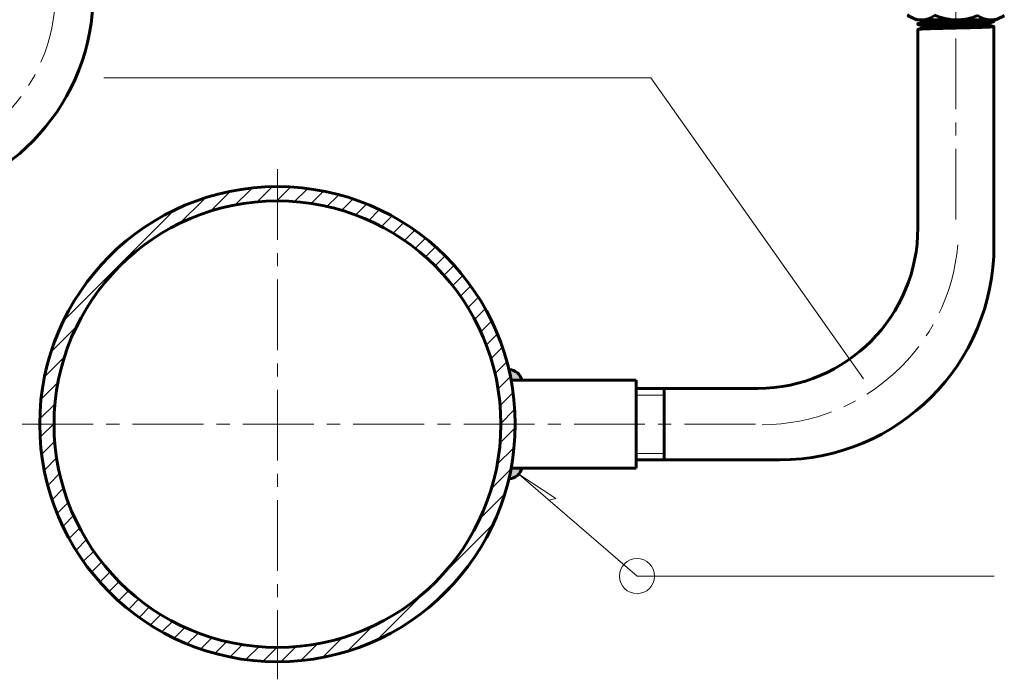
# Model space of a CAD drawing. Header units: millimetres. Extents: x 0 to 840, y 0 to 297.
# Tile 4 of 8: x 569 to 682, y 92 to 168. Entities that reach past the tile are written whole.
import ezdxf

# ---------------------------------------------------------------- set-up
doc = ezdxf.new("R2010")
doc.units = ezdxf.units.MM
for name, pattern in [('K5LT_AXLED', [12.574861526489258, 8.074861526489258, -1.5, 1.5, -1.5]), ('K5LT_BASIC', [0]), ('K5LT_THIN', [0])]:
    doc.linetypes.add(name, pattern=pattern)
for name, color, linetype, true_color in [('FOR', 7, 'Continuous', 0xffffff), ('G', 3, 'Continuous', 0x00ff00), ('OSI', 2, 'Continuous', 0xffff00), ('POINTS', 7, 'Continuous', 0xffffff), ('R', 1, 'Continuous', 0xff0000), ('WELDING', 7, 'Continuous', 0xffffff)]:
    doc.layers.add(name, color=color, linetype=linetype, true_color=true_color)
doc.layers.add('Системный слой', color=7, linetype='Continuous')
doc.styles.add('KTEXTSTYLE', font='GOST_AU.SHX', dxfattribs={"width": 0.96, "height": 5})

# ---------------------------------------------------------------- blocks, each defined once
blk = doc.blocks.new('U26')
at = {"layer": 'G', "color": 5, "linetype": 'K5LT_BASIC', "lineweight": 60, "true_color": 0x0000ff}
blk.add_arc((553.8246659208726, 170.5461675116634), 24.02264433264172, 99.09168676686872, 65.52122089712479, dxfattribs=at)
at = {"layer": 'OSI', "color": 30, "linetype": 'K5LT_AXLED', "lineweight": 18, "true_color": 0xff8000}
blk.add_circle((553.8246659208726, 170.5461675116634), 19.68787989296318, dxfattribs=at)
blk = doc.blocks.new('U37')
at = {"layer": 'G', "color": 5, "linetype": 'K5LT_BASIC', "lineweight": 60, "true_color": 0x0000ff}
for p, q in [((671.6194809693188, 167.5234726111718), (670.5869163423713, 168.0402537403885)), ((680.6760735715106, 167.5234726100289), (671.6194809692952, 167.5234726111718)), ((680.6760735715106, 167.5234726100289), (681.6343610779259, 168.0019025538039))]:
    blk.add_line(p, q, dxfattribs=at)
for centre, radius, start, end in [((672.1959881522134, 169.9667755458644), 2.443372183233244, 228.8109598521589, 307.9836590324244), ((676.1940297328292, 173.3655272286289), 5.842264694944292, 244.72643385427, 294.3017872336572), ((680.1021125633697, 169.9667755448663), 2.443372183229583, 232.0163409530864, 308.8367839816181)]:
    blk.add_arc(centre, radius, start, end, dxfattribs=at)
at = {"layer": 'OSI', "color": 30, "linetype": 'K5LT_AXLED', "lineweight": 18, "true_color": 0xff8000}
blk.add_line((676.1106387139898, 144.7689981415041), (676.1106387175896, 228.2782195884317), dxfattribs=at)
blk = doc.blocks.new('U38')
at = {"layer": 'FOR'}
blk.add_hatch(color=7, dxfattribs=at).paths.add_polyline_path([(625.2297972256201, 127.6673292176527), (625.4443611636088, 126.4455698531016), (626.666120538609, 126.4455698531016), (626.0781817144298, 127.3649819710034)])
at = {"layer": 'G', "color": 5, "linetype": 'K5LT_BASIC', "lineweight": 60, "true_color": 0x0000ff}
blk.add_line((625.4443611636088, 126.4455698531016), (626.666120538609, 126.4455698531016), dxfattribs=at)
blk.add_arc((625.1600527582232, 126.1301722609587), 1.53873837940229, 11.82783367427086, 87.40213592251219, dxfattribs=at)
blk = doc.blocks.new('U39')
at = {"layer": 'FOR'}
blk.add_hatch(color=7, dxfattribs=at).paths.add_polyline_path([(625.2297972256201, 115.2121960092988), (626.2316091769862, 115.6450510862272), (626.666120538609, 116.43395537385), (625.4443611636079, 116.43395537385)])
at = {"layer": 'G', "color": 5, "linetype": 'K5LT_BASIC', "lineweight": 60, "true_color": 0x0000ff}
blk.add_line((625.4443611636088, 116.43395537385), (626.666120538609, 116.43395537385), dxfattribs=at)
blk.add_arc((625.1600527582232, 116.7493529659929), 1.53873837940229, 272.5978640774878, 348.1721663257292, dxfattribs=at)
blk = doc.blocks.new('U48')
at = {"layer": 'FOR', "color": 7, "linetype": 'K5LT_THIN', "lineweight": 18}
for q in [(579.0508424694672, 160.917718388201), (665.5995626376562, 126.6064541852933)]:
    blk.add_line((641.3754121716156, 160.917718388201), q, dxfattribs=at)
blk = doc.blocks.new('U49')
at = {"layer": 'FOR', "color": 7, "linetype": 'K5LT_THIN', "lineweight": 18}
for p, q in [((626.3157503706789, 115.7334401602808), (630.5334945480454, 112.9686718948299)), ((639.7966725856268, 104.1195052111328), (626.3157503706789, 115.7334401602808)), ((630.5334945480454, 112.9686718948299), (629.7250392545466, 112.7963073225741)), ((639.7966725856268, 104.1195052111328), (680.4915692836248, 104.1195052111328))]:
    blk.add_line(p, q, dxfattribs=at)
blk.add_arc((639.7966725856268, 104.1195052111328), 2, 0, 359.999994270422, dxfattribs=at)
blk = doc.blocks.new('U36')
at = {"layer": 'FOR'}
h = blk.add_hatch(dxfattribs=at)
h.set_pattern_fill('', angle=45, style=0, pattern_type=0)
h.set_pattern_definition([(45, (0, 0), (-1.060660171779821, 1.060660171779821), [])])
h.paths.add_polyline_path([(625.3885143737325, 126.7338903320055), (624.0912470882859, 131.1996448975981), (622.0491125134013, 135.3776291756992), (619.3223230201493, 139.1446552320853), (615.9912780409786, 142.3896522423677), (612.1541934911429, 145.0169414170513), (607.924205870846, 146.9490570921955), (603.4260364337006, 148.1290308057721), (598.7923137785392, 148.5220710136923), (594.1596632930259, 148.116588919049), (589.6646787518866, 146.9245401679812), (585.4398948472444, 144.981072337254), (581.6098794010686, 142.3434886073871), (578.2875604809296, 139.0895581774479), (575.5708967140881, 135.3152232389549), (573.5399889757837, 131.1317701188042), (572.2547186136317, 126.6625480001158), (571.7529818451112, 122.039331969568), (572.0495723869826, 117.3984376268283), (573.135745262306, 112.8767018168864), (574.9794746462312, 108.6074479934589), (577.5263981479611, 104.716555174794), (580.7014196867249, 101.3187463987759), (584.4109237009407, 98.51420611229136), (588.5455354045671, 96.38562623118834), (592.9833457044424, 94.99576796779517), (597.5935056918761, 94.38561131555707), (602.2400847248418, 94.57314675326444), (606.7860783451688, 95.55284479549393), (611.097447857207, 97.29581902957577), (615.047072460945, 99.75067783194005), (618.5184974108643, 102.8450396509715), (621.4093676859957, 106.487667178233), (623.634445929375, 110.5711574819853), (625.1281256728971, 114.9751087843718), (625.8463657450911, 119.5696705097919), (625.9110097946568, 121.4397626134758), (625.5117482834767, 126.0729533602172)])
h.paths.add_polyline_path([(624.2819972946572, 121.4397626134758), (623.8827830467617, 116.9494080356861), (622.6976629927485, 112.599908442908), (620.7638123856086, 108.527700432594), (618.1418929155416, 104.8605224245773), (614.9141498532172, 101.7134077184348), (611.1818321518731, 99.1850760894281), (607.0620164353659, 97.35483711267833), (602.6839344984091, 96.28010235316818), (598.184919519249, 95.99458446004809), (593.7060981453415, 96.50723965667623), (589.3879635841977, 97.80198679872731), (585.3659685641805, 99.8382118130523), (581.7662764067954, 102.5520416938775), (578.7018034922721, 105.8583480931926), (576.2686772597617, 109.653417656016), (574.543220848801, 113.8182053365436), (573.5795589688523, 118.2220686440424), (573.4079200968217, 122.7268656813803), (574.0336882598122, 127.191288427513), (575.4372341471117, 131.475295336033), (577.5745308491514, 135.4445042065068), (580.3785349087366, 138.9744075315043), (583.7612893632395, 141.9542780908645), (587.6166828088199, 144.2906422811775), (591.8237779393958, 145.9102122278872), (596.2506051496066, 146.7621847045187), (600.7583022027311, 146.8198347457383), (605.2054701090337, 146.0813539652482), (609.4526085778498, 144.5699072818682), (613.3664919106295, 142.3329062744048), (616.8243480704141, 139.4405219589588), (619.7177098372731, 135.9834836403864), (621.9558172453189, 132.0702328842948), (623.4684645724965, 127.8235218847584), (624.2082025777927, 123.3765629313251)])
at = {"layer": 'G', "color": 5, "linetype": 'K5LT_BASIC', "lineweight": 60, "true_color": 0x0000ff}
for p, q in [((671.7851535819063, 167.0956689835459), (672.2753825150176, 167.2595801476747)), ((672.2620966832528, 167.4909487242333), (672.1647993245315, 167.5234726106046)), ((672.1647993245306, 167.5234726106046), (680.1310535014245, 167.5234726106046)), ((672.2620966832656, 167.4951290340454), (672.2620966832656, 167.2551362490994)), ((679.9469941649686, 167.1610711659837), (680.436994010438, 167.3248663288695)), ((679.959180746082, 167.165146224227), (679.9591807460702, 166.9249746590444)), ((680.4361238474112, 167.4214714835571), (680.1310535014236, 167.5234726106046)), ((680.4478844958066, 167.3322240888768), (680.4478844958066, 167.4136747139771)), ((671.7733929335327, 167.0064215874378), (671.7733929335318, 167.0878722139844)), ((672.2620966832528, 166.8393437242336), (671.7842849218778, 166.9990633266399)), ((671.7851530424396, 166.4440638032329), (672.2753825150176, 166.6079751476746)), ((671.7851530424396, 158.4111357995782), (671.7851530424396, 166.4440638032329)), ((672.2620966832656, 166.8435240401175), (672.2620966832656, 166.6035312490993)), ((680.4361238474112, 166.769866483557), (679.9591807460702, 166.9293337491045)), ((680.45964460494, 141.8025817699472), (680.4596446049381, 166.7646334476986)), ((671.7851530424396, 143.8385215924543), (671.7851530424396, 158.4111357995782)), ((625.4443611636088, 126.4455698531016), (639.6995167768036, 126.4455698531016)), ((625.4443611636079, 126.4455698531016), (626.666120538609, 126.4455698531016)), ((639.6995167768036, 126.4455698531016), (639.6995167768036, 116.43395537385)), ((639.6995167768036, 125.5121309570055), (653.5461230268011, 125.5121309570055)), ((642.8838672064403, 125.5121309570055), (642.8838672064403, 117.3673942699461)), ((639.6995167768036, 117.3673942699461), (656.0244571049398, 117.3673942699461)), ((625.4443611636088, 116.43395537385), (639.6995167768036, 116.43395537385))]:
    blk.add_line(p, q, dxfattribs=at)
for radius in [27.08233281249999, 25.45332031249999]:
    blk.add_circle((598.828676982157, 121.4397626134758), radius, dxfattribs=at)
for centre, radius, start, end in [((653.4584048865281, 143.8386691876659), 18.32674815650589, 270.2742384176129, 359.9995385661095), ((656.0244571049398, 141.8025817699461), 24.43518749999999, 270, 0)]:
    blk.add_arc(centre, radius, start, end, dxfattribs=at)
at = {"layer": 'OSI', "color": 30, "linetype": 'K5LT_AXLED', "lineweight": 18, "true_color": 0xff8000}
for p, q in [((598.8286769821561, 150.5220954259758), (598.828676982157, 92.35742980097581)), ((569.7463441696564, 121.4397626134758), (654.7463441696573, 121.4397626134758))]:
    blk.add_line(p, q, dxfattribs=at)
blk.add_arc((653.9584048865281, 143.8386691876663), 22.46811785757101, 270.2742384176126, 354.999999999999, dxfattribs=at)
at = {"layer": 'POINTS'}
blk.add_point((676.1106387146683, 167.5234726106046), dxfattribs=at)
at = {"layer": 'R', "color": 7, "linetype": 'K5LT_THIN', "lineweight": 18}
for p, q in [((639.6995167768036, 124.7621309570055), (642.8838672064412, 124.7621309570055)), ((639.6995167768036, 118.1173942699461), (642.8838672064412, 118.1173942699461))]:
    blk.add_line(p, q, dxfattribs=at)
at = {"layer": 'WELDING', "color": 5, "linetype": 'K5LT_BASIC', "lineweight": 60, "true_color": 0x0000ff}
for points, knots in [([(676.1106387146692, 167.1712391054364), (675.8720597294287, 167.1654688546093), (675.5492054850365, 167.1574882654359), (675.1042020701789, 167.1461563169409), (674.8454320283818, 167.1394376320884), (674.5483277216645, 167.1315879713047), (674.1925878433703, 167.1220195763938), (673.831121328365, 167.1119672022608), (673.5563863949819, 167.1040844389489), (673.3614196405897, 167.0983979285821), (673.2141448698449, 167.0940141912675), (673.0832157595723, 167.0900412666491), (673.0036376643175, 167.0876074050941), (672.8611911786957, 167.0830485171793), (672.7081775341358, 167.0776761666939), (672.5022992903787, 167.0695342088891), (672.332234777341, 167.0618301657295), (672.1619228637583, 167.0525948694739), (672.028845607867, 167.0439154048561), (671.9185791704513, 167.0347569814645), (671.8386564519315, 167.0256615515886), (671.7859159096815, 167.0161659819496), (671.7733897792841, 167.0098092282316), (671.7733929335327, 167.0064215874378)], [0, 0, 0, 0, 2.520960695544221, 3.373694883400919, 4.712990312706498, 5.303785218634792, 6.640478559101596, 8.73040435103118, 9.655680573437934, 10.21840214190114, 11.38676137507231, 11.77973349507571, 12.21508156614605, 12.63402726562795, 14.06930043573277, 14.79610430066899, 16.38031717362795, 17.4769129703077, 18.7483916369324, 20.02066250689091, 21.27600275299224, 22.52028534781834, 24, 24, 24, 24]), ([(676.1106387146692, 167.2526897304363), (675.872059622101, 167.2469194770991), (675.5492051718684, 167.2389388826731), (675.1042013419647, 167.2276069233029), (674.8454308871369, 167.2208882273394), (674.548326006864, 167.213038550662), (674.1925854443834, 167.2034701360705), (673.8311180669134, 167.1934177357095), (673.5563821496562, 167.1855349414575), (673.3614123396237, 167.1798483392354), (673.2141336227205, 167.1754644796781), (673.0831989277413, 167.171491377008), (673.0036144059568, 167.1690573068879), (672.8611515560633, 167.1644978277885), (672.7081206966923, 167.1591247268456), (672.502224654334, 167.1509816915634), (672.332154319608, 167.1432768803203), (672.1716607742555, 167.1345732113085), (672.0567268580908, 167.1272174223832), (671.962878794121, 167.1200197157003), (671.8981962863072, 167.113875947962), (671.8453997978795, 167.1076474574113), (671.8083485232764, 167.1018815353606), (671.7909145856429, 167.0975946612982), (671.7851535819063, 167.0956689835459)], [0, 0, 0, 0, 2.75459928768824, 3.686364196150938, 5.149785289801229, 5.795335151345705, 7.255913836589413, 9.539534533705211, 10.55056835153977, 11.16544867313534, 12.44212788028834, 12.8715448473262, 13.34727833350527, 13.80510533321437, 15.37361117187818, 16.16786570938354, 17.8990680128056, 19.09735675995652, 20.23780661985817, 21.27657232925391, 22.36897650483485, 23.02007432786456, 24.10349132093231, 25, 25, 25, 25]), ([(672.3954296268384, 167.5234726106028), (672.3851807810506, 167.5223642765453), (672.3629800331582, 167.5198192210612), (672.3259266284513, 167.5148908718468), (672.2887919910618, 167.5083746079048), (672.2663902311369, 167.5014548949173), (672.2620960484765, 167.4969688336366), (672.2620966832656, 167.4951290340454)], [20.84722039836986, 20.84722039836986, 20.84722039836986, 20.84722039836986, 21.3260941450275, 21.94679616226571, 22.97963407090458, 24.16072960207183, 25, 25, 25, 25]), ([(676.1106387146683, 167.4155909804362), (675.8989417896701, 167.4098207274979), (675.5826274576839, 167.4010089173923), (675.1883266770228, 167.3896580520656), (674.9596328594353, 167.3829451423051), (674.7243612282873, 167.3759398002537), (674.4087041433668, 167.3663713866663), (674.0669133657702, 167.3556591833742), (673.746028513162, 167.345250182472), (673.5566086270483, 167.3389164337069), (673.4242929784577, 167.3343917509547), (673.3536638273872, 167.3319572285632), (673.227223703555, 167.3273965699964), (673.0914048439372, 167.3220219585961), (672.8946078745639, 167.3132496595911), (672.7234492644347, 167.3043541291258), (672.566466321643, 167.2941788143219), (672.4697711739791, 167.2865002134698), (672.4072743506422, 167.2805063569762), (672.3654671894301, 167.2757981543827), (672.3259266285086, 167.2705389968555), (672.2950411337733, 167.2651193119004), (672.2801374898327, 167.2611706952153), (672.2753825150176, 167.2595801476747)], [0, 0, 0, 0, 2.661071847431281, 3.932115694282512, 4.974933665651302, 5.598565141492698, 7.009552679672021, 9.215637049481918, 10.49386116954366, 12.0197776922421, 12.43466575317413, 12.89432325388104, 13.33671154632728, 14.85237709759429, 15.61984292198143, 17.59716983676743, 18.98520271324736, 20.1789726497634, 20.98058525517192, 21.6109010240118, 22.23989242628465, 23.28652373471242, 24, 24, 24, 24]), ([(679.4303140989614, 167.523472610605), (679.3968441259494, 167.5216659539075), (679.3128420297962, 167.5172935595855), (679.1775190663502, 167.5107973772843), (679.0295728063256, 167.5042202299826), (678.855581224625, 167.4969332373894), (678.5455158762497, 167.4848608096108), (678.2017977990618, 167.4731109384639), (677.8554039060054, 167.4623965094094), (677.6824130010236, 167.4573120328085), (677.474107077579, 167.4514404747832), (677.3241997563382, 167.4473901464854), (677.1634579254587, 167.4432175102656), (677.0215735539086, 167.4396336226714), (676.8371208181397, 167.4349021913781), (676.6580555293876, 167.4302349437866), (676.5246130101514, 167.4267143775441), (676.4361956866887, 167.4243660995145), (676.3013355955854, 167.4207633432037), (676.1924128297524, 167.4178199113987), (676.1106387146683, 167.4155909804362)], [9.902436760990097, 9.902436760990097, 9.902436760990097, 9.902436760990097, 10.84244672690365, 12.15511019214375, 13.18611494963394, 14.12479095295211, 15.76941112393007, 19.16035757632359, 20.02978015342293, 21.4045712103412, 21.91142603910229, 23.30683561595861, 23.74544050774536, 24.40369312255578, 25.49681057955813, 26.55577778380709, 27.05481337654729, 27.44382728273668, 27.83743664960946, 29, 29, 29, 29]), ([(680.4478844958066, 167.4136747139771), (680.447883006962, 167.4098910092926), (680.4342535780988, 167.4039434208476), (680.3931832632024, 167.3971568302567), (680.3559006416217, 167.3926654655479), (680.3188870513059, 167.3889978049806), (680.2512313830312, 167.383433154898), (680.1609485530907, 167.3772174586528), (680.0346547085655, 167.369836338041), (679.922262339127, 167.36392792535), (679.7935552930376, 167.3577618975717), (679.6741488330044, 167.352444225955), (679.5401475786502, 167.3468382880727), (679.4002311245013, 167.3413189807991), (679.2271525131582, 167.3348869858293), (679.0192501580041, 167.3276203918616), (678.6905198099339, 167.3169164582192), (678.3395959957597, 167.306600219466), (677.9809149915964, 167.2969473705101), (677.7214641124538, 167.2903418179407), (677.4943087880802, 167.2848688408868), (677.3451979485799, 167.2814178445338), (677.2491115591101, 167.279235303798), (677.1210261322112, 167.2763671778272), (676.9449501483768, 167.2723540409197), (676.7437098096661, 167.2677088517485), (676.5935545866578, 167.2641989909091), (676.4775362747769, 167.2614648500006), (676.3255510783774, 167.257862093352), (676.2027968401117, 167.2549186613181), (676.1106387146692, 167.2526897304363)], [0, 0, 0, 0, 2.110972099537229, 3.392867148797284, 4.057276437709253, 4.891450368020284, 5.736406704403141, 7.704823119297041, 8.726051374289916, 10.09089755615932, 11.07514837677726, 12.15452695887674, 12.99339278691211, 14.0955016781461, 15.09891395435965, 16.40363615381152, 17.94092364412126, 20.79317283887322, 22.0158599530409, 23.4225588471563, 24.67743722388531, 25.38305774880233, 25.61748255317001, 26.08670781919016, 27.25521129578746, 28.16208758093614, 28.92066236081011, 29.33650493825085, 29.75725984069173, 31, 31, 31, 31]), ([(680.436994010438, 167.3248663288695), (680.4304461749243, 167.3226775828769), (680.4120022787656, 167.3184840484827), (680.377918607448, 167.3137452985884), (680.3425240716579, 167.3098484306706), (680.3149589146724, 167.3072448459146), (680.279323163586, 167.3043089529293), (680.233837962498, 167.3008235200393), (680.1726575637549, 167.2966483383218), (680.0763552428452, 167.2907281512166), (679.9577889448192, 167.2842270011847), (679.808105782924, 167.2769592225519), (679.6741488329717, 167.2709936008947), (679.540147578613, 167.2653876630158), (679.4002311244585, 167.2598683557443), (679.2271525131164, 167.2534363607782), (679.0192501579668, 167.2461697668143), (678.6905198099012, 167.2354658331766), (678.3395959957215, 167.2251495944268), (677.980914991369, 167.2154967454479), (677.7214641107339, 167.2088911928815), (677.4943087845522, 167.2034182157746), (677.3451979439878, 167.1999672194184), (677.2491115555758, 167.1977846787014), (677.1210261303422, 167.1949165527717), (676.9449501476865, 167.1909034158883), (676.7437098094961, 167.1862582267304), (676.5935545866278, 167.1827483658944), (676.4775362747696, 167.1800142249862), (676.3255510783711, 167.176411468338), (676.2027968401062, 167.1734680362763), (676.1106387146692, 167.1712391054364)], [0, 0, 0, 0, 1.363886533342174, 2.652354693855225, 3.112553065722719, 4.007071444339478, 4.461920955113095, 5.188830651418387, 6.409838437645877, 7.252784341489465, 9.021589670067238, 10.46746112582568, 11.6339321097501, 12.54048395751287, 13.73151930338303, 14.81589444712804, 16.22589147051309, 17.88721890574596, 20.96960906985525, 22.29095179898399, 23.81115376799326, 25.1672852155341, 25.92984052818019, 26.18318048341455, 26.69026637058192, 27.95305351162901, 28.93310341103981, 29.75288572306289, 30.20228161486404, 30.65698619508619, 32, 32, 32, 32]), ([(679.9469941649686, 167.1610711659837), (679.9387682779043, 167.158319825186), (679.9193896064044, 167.1540908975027), (679.880881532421, 167.1486837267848), (679.8446777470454, 167.1446419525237), (679.7846556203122, 167.1390788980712), (679.6976691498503, 167.1323299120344), (679.5705566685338, 167.1240872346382), (679.450522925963, 167.1172078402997), (679.3132214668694, 167.1100586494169), (679.1775190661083, 167.1035442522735), (679.0295728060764, 167.0969671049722), (678.8555812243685, 167.0896801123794), (678.5455158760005, 167.0776076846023), (678.2017977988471, 167.0658578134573), (677.8554039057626, 167.0551433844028), (677.6824130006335, 167.0500589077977), (677.4741070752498, 167.0441873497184), (677.3241997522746, 167.0401370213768), (677.1634579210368, 167.0359643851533), (677.0215735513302, 167.032380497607), (676.8371208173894, 167.0276490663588), (676.6580555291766, 167.0229818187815), (676.5246130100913, 167.019461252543), (676.4361956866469, 167.0171129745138), (676.3013355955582, 167.0135102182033), (676.1924128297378, 167.0105667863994), (676.1106387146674, 167.0083378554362)], [0, 0, 0, 0, 1.515213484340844, 2.375104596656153, 3.168232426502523, 3.971627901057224, 5.843422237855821, 7.128228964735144, 8.573702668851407, 9.53879378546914, 10.87340922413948, 11.92165571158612, 12.87602940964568, 14.54815294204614, 17.99580697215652, 18.87976910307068, 20.2775511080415, 20.79288218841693, 22.21162754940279, 22.65756732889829, 23.32682803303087, 24.43822593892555, 25.51490249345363, 26.02228357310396, 26.41780304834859, 26.81799483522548, 28, 28, 28, 28]), ([(676.1106387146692, 166.6010847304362), (675.8720597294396, 166.5953144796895), (675.5492054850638, 166.5873338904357), (675.1042020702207, 166.5760019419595), (674.84543202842, 166.5692832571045), (674.5483277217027, 166.5614335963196), (674.1925878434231, 166.5518652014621), (673.8311213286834, 166.5418128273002), (673.556386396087, 166.5339300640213), (673.3614196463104, 166.5282435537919), (673.2141448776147, 166.5238598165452), (673.0832157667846, 166.5198868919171), (673.0036376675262, 166.5174530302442), (672.8611911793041, 166.5128941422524), (672.7081775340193, 166.5075217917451), (672.5022992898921, 166.4993798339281), (672.3322347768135, 166.4916757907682), (672.1619228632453, 166.4824404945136), (672.0288456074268, 166.4737610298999), (671.9185791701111, 166.4646026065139), (671.8386564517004, 166.4555071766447), (671.8007656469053, 166.4486851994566), (671.7876806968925, 166.4449085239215), (671.7851530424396, 166.4440638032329)], [0, 0, 0, 0, 2.644414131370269, 3.538907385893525, 4.943789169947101, 5.563515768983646, 6.965668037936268, 9.157939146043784, 10.12852687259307, 10.71880535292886, 11.94438000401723, 12.35659630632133, 12.81326374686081, 13.2527255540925, 14.75828519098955, 15.52068121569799, 17.18247424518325, 18.33277120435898, 19.66651518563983, 21.00109016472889, 22.31790541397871, 23.62312151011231, 24, 24, 24, 24]), ([(676.1106387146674, 167.0083378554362), (675.8989418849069, 167.0025676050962), (675.5826277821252, 166.9937558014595), (675.1883273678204, 166.9824049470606), (674.9596339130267, 166.9756920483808), (674.7243627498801, 166.9686867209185), (674.4087062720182, 166.9591183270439), (674.0669164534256, 166.9484061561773), (673.7460347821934, 166.9379972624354), (673.5566184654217, 166.931663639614), (673.4243079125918, 166.9271391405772), (673.3536844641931, 166.9247048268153), (673.2272588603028, 166.9201447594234), (673.0914552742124, 166.9147708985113), (672.8946746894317, 166.9059997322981), (672.7235194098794, 166.8971049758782), (672.5612823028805, 166.8865901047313), (672.4463463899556, 166.8773431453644), (672.3592266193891, 166.8681930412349), (672.2951777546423, 166.8585573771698), (672.2665745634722, 166.8503392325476), (672.2620953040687, 166.8451958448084), (672.2620966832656, 166.8435240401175)], [0, 0, 0, 0, 2.41592069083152, 3.569868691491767, 4.516615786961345, 5.0827943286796, 6.363792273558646, 8.366637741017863, 9.527099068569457, 10.91240368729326, 11.28904842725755, 11.70632661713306, 12.10791246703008, 13.48375982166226, 14.18044249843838, 15.97544195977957, 17.23556828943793, 18.45774203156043, 19.67105187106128, 20.86796267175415, 22.29829894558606, 23, 23, 23, 23]), ([(676.1106387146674, 166.7639859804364), (675.8989418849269, 166.7582157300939), (675.5826277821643, 166.7494039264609), (675.1883273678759, 166.7380530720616), (674.9596339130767, 166.7313401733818), (674.7243627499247, 166.7243348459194), (674.4087062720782, 166.7147664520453), (674.0669164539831, 166.7040542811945), (673.746034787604, 166.6936453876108), (673.5566184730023, 166.687311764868), (673.4243079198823, 166.6827872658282), (673.3536844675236, 166.6803529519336), (673.2272588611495, 166.6757928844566), (673.091455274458, 166.6704190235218), (672.894674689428, 166.6616478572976), (672.7235194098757, 166.6527531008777), (672.5612823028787, 166.6422382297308), (672.4463463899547, 166.6329912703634), (672.3592266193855, 166.623841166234), (672.303671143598, 166.6154832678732), (672.2821488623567, 166.6102381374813), (672.2753825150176, 166.6079751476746)], [0, 0, 0, 0, 2.439314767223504, 3.6044367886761, 4.560351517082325, 5.132012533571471, 6.425414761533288, 8.447654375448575, 9.619352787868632, 11.0180716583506, 11.39836358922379, 11.81968243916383, 12.22515696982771, 13.6143270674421, 14.31775592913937, 16.13013690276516, 17.40246540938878, 18.63647382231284, 19.86153250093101, 21.07003334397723, 22, 22, 22, 22]), ([(679.9591807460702, 166.9249746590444), (679.959179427, 166.9211843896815), (679.9470716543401, 166.9152345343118), (679.9106002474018, 166.9084463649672), (679.8775171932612, 166.9039564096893), (679.844678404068, 166.9002900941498), (679.7846550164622, 166.8947270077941), (679.6976693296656, 166.8879780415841), (679.5705566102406, 166.8797353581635), (679.4505229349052, 166.8728559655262), (679.3132214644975, 166.8657067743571), (679.1775190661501, 166.8591923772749), (679.0295728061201, 166.8526152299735), (678.8555812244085, 166.8453282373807), (678.5455158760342, 166.8332558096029), (678.2017977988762, 166.8215059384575), (677.8554039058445, 166.8107915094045), (677.6824130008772, 166.8057070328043), (677.4741070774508, 166.7998354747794), (677.3241997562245, 166.7957851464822), (677.1634579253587, 166.7916125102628), (677.0215735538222, 166.7880286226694), (676.8371208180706, 166.7832971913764), (676.6580555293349, 166.778629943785), (676.5246130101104, 166.7751093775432), (676.4361956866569, 166.7727610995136), (676.3013355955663, 166.7691583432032), (676.1924128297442, 166.7662149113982), (676.1106387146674, 166.7639859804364)], [0, 0, 0, 0, 1.976277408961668, 3.175237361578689, 3.7965870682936, 4.576669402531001, 5.366850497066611, 7.207857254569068, 8.47153127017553, 9.893229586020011, 10.84244672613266, 12.15511019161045, 13.18611494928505, 14.124790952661, 15.76941112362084, 19.16035757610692, 20.02978015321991, 21.40457121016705, 21.91142603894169, 23.30683561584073, 23.74544050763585, 24.40369312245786, 25.49681057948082, 26.55577778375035, 27.05481337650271, 27.44382728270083, 27.83743664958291, 29, 29, 29, 29]), ([(680.4478844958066, 166.762069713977), (680.447883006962, 166.7582860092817), (680.4342535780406, 166.7523384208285), (680.3931832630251, 166.7455518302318), (680.3559006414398, 166.7410604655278), (680.3188870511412, 166.7373928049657), (680.2512313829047, 166.731828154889), (680.1609485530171, 166.7256124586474), (680.0346547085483, 166.718231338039), (679.9222623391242, 166.7123229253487), (679.7935552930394, 166.7061568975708), (679.6741488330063, 166.7008392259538), (679.5401475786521, 166.6952332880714), (679.4002311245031, 166.6897139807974), (679.22715251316, 166.6832819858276), (679.0192501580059, 166.6760153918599), (678.6905198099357, 166.6653114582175), (678.3395959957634, 166.6549952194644), (677.9809149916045, 166.6453423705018), (677.7214641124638, 166.6387368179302), (677.4943087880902, 166.6332638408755), (677.3451979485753, 166.6298128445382), (677.2491115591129, 166.6276303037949), (677.1210261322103, 166.6247621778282), (676.9449501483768, 166.6207490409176), (676.7437098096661, 166.6161038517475), (676.5935545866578, 166.6125939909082), (676.4775362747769, 166.6098598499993), (676.3255510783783, 166.6062570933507), (676.2027968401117, 166.6033136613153), (676.1106387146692, 166.6010847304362)], [0, 0, 0, 0, 2.110972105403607, 3.3928671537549, 4.057276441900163, 4.891450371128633, 5.73640670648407, 7.70482311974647, 8.726051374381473, 10.09089755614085, 11.07514837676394, 12.15452695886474, 12.9933927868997, 14.09550167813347, 15.09891395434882, 16.40363615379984, 17.94092364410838, 20.79317283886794, 22.01585995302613, 23.42255884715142, 24.67743722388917, 25.38305774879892, 25.61748255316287, 26.08670781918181, 27.2552112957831, 28.16208758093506, 28.92066236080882, 29.33650493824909, 29.75725984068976, 31, 31, 31, 31])]:
    blk.add_open_spline(points, degree=3, knots=knots, dxfattribs=at)
for points in [[(680.4361238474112, 167.4214714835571), (680.4439943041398, 167.4188406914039), (680.4478854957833, 167.4162384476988), (680.4478844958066, 167.4136747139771)], [(680.4478844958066, 167.3322240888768), (680.4478835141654, 167.3297339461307), (680.4442146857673, 167.3272799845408), (680.436994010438, 167.3248663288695)], [(671.7851530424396, 166.4440638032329), (671.777286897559, 166.4414350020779), (671.7733905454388, 166.4388319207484), (671.7733929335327, 166.4362672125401)], [(671.7851535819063, 167.0956689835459), (671.7772831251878, 167.093038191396), (671.7733919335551, 167.0904359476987), (671.7733929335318, 167.0878722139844)], [(671.7733929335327, 167.0064215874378), (671.7733952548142, 167.0039279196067), (671.777076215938, 167.0014709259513), (671.7842849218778, 166.9990633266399)], [(680.4361238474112, 166.769866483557), (680.4439943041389, 166.7672356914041), (680.4478854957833, 166.7646334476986), (680.4478844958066, 166.762069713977)]]:
    blk.add_open_spline(points, degree=3, dxfattribs=at)
at = {"layer": 'FOR'}
for name in ['U48', 'U49']:
    blk.add_blockref(name, (0, 0), dxfattribs=at)
at = {"layer": 'Системный слой'}
for name in ['U37', 'U38', 'U39']:
    blk.add_blockref(name, (0, 0), dxfattribs=at)

msp = doc.modelspace()

# ---------------------------------------------------------------- block references
at = {"layer": 'Системный слой'}
for name in ['U26', 'U36']:
    msp.add_blockref(name, (0, 0), dxfattribs=at)

doc.saveas('drawing.dxf')
